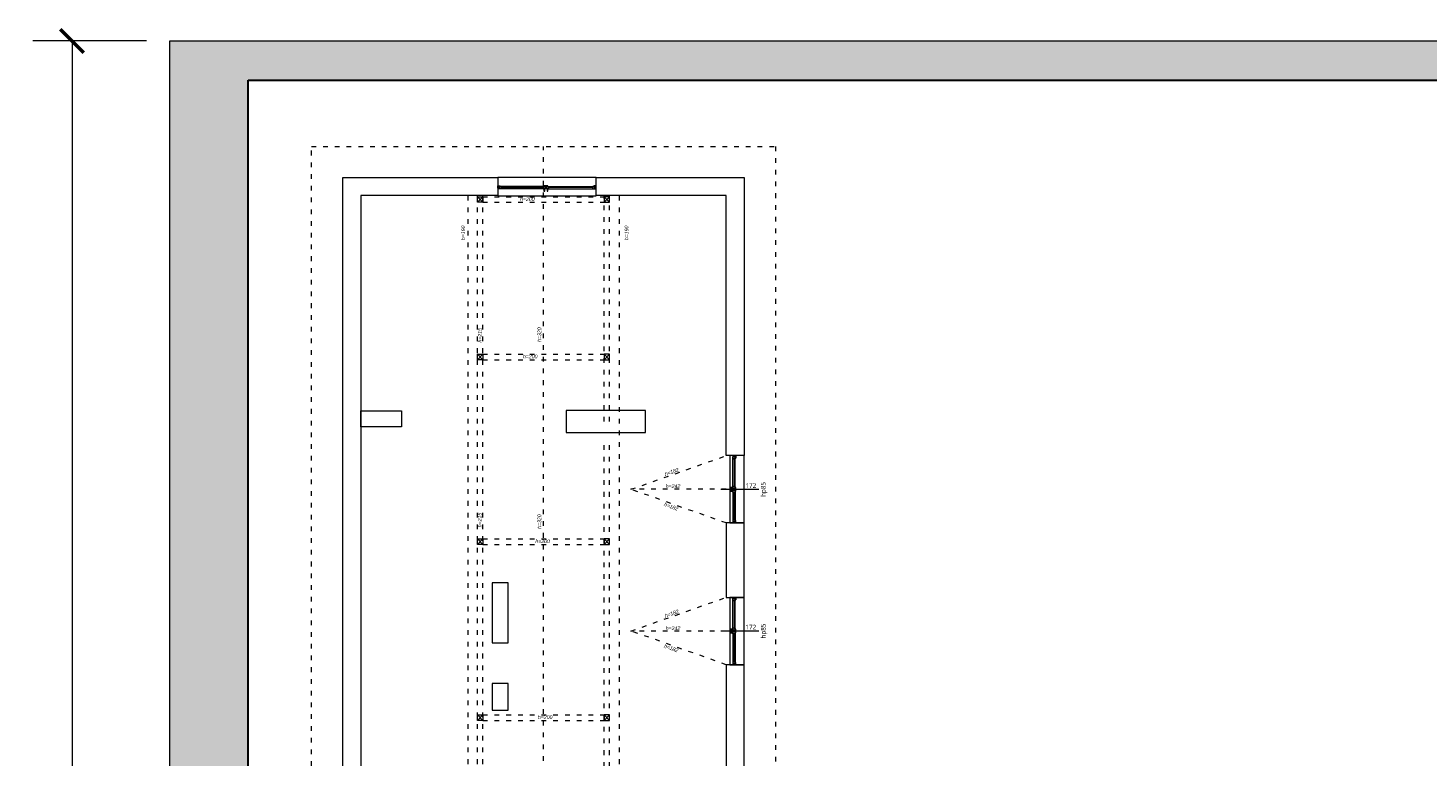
# Model space of a CAD drawing. Header units: millimetres. Extents: x 80301 to 146489, y -78581 to -28273.
# Tile 83 of 135: x 121912 to 125489, y -64165 to -62303. Entities that reach past the tile are written whole.
import ezdxf
from ezdxf.enums import TextEntityAlignment as Align

# ---------------------------------------------------------------- set-up
doc = ezdxf.new("R2010")
doc.units = ezdxf.units.MM
doc.linetypes.add('ACAD_ISO03W100', pattern=[30, 12, -18])
doc.layers.get('0').update_dxf_attribs({"lineweight": 0})
for name, color, linetype, lineweight in [('A-opisram.ART', 250, 'Continuous', 0), ('konstrukcja istn..KF', 252, 'Continuous', 15), ('opis..KF', 250, 'Continuous', 15), ('stolarka_arch', 250, 'Continuous', 5), ('ściany ist..KF', 61, 'Continuous', 5)]:
    doc.layers.add(name, color=color, linetype=linetype, lineweight=lineweight)
doc.layers.add('A-pomocram.ART', color=254, linetype='Continuous', lineweight=0, plot=False)
doc.layers.add('A-wymram.ART', color=10, linetype='Continuous', lineweight=5, plot=False)
doc.layers.add('A-przekrycieram.ART', color=7, linetype='Continuous', lineweight=0, true_color=0xffffff)
doc.styles.add('ARCH', font='segoeuil.ttf')
doc.dimstyles.new('RAMKA', dxfattribs={"dimscale": 20, "dimtxt": 4, "dimasz": 3, "dimexe": 5, "dimexo": 3, "dimgap": 1, "dimtad": 1, "dimdec": 1, "dimlfac": 0.01, "dimtxsty": 'ARCH', "dimblk": 'ARCHTICK', "dimcen": 0, "dimclrd": 256, "dimclre": 256, "dimclrt": 256, "dimadec": 0, "dimazin": 0, "dimtfac": 1, "dimtdec": 1, "dimtofl": 0, "dimtmove": 1, "dimatfit": 3, "dimfxl": 10, "dimfxlon": 1, "dimlwd": 0, "dimlwe": 0, "dimarcsym": 0})

# ---------------------------------------------------------------- blocks, each defined once
blk = doc.blocks.new('_ArchTick')
at = {"color": 0, "linetype": 'ByBlock', "const_width": 0.15}
blk.add_lwpolyline([(-0.5, -0.5), (0.5, 0.5)], dxfattribs=at)
blk = doc.blocks.new('*D1238')
at = {"layer": 'A-wymram.ART', "linetype": 'Continuous', "lineweight": 0, "transparency": 16777216}
for p, q in [((-60, 4200), (-350, 4200)), ((-250, 4200), (-250, 0)), ((-60, 0), (-350, 0))]:
    blk.add_line(p, q, dxfattribs=at)
at = {"layer": 'Defpoints', "color": 0, "transparency": 16777216}
for p in [(0, 4200), (0, 0), (-250, 0)]:
    blk.add_point(p, dxfattribs=at)
at = {"layer": 'A-wymram.ART', "lineweight": 0, "transparency": 16777216, "xscale": 60, "yscale": 60, "zscale": 60}
for p, rotation in [((-250, 4200), 90), ((-250, 0), 270)]:
    blk.add_blockref('_ArchTick', p, dxfattribs=dict(at, rotation=rotation))
at = {"layer": 'A-wymram.ART', "transparency": 16777216, "insert": (-310.7, 2100), "char_height": 80, "attachment_point": 5, "rotation": 90, "style": 'ARCH'}
blk.add_mtext('42', dxfattribs=at)
blk = doc.blocks.new('*U659')
at = {"layer": 'stolarka_arch', "lineweight": 0}
blk.add_lwpolyline([(0, 0), (172, 0), (172, -36.6), (0, -36.6)], close=True, dxfattribs=at)
at = {"layer": 'stolarka_arch'}
for points in [[(0, -22), (6, -22), (6, -23), (3, -23), (3, -28), (0, -28)], [(3, -23), (8, -23), (8, -29), (2, -29), (2, -28), (3, -28)], [(8, -26), (79, -26), (79, -23), (8, -23)], [(8, -26), (79, -26), (79, -29), (8, -29)], [(84, -23), (79, -23), (79, -29), (85, -29), (85, -28), (84, -28)], [(84, -30), (80, -30), (80, -29), (84, -29)], [(81, -22), (91, -22), (91, -23), (88, -23), (88, -28), (84, -28), (84, -23), (81, -23)], [(83, -35), (81, -35), (81, -30), (83, -30)], [(88, -23), (93, -23), (93, -29), (87, -29), (87, -28), (88, -28)], [(92, -30), (88, -30), (88, -29), (92, -29)], [(91, -35), (89, -35), (89, -30), (91, -30)], [(164, -26), (93, -26), (93, -23), (164, -23)], [(164, -26), (93, -26), (93, -29), (164, -29)], [(169, -23), (164, -23), (164, -29), (170, -29), (170, -28), (169, -28)], [(172, -22), (166, -22), (166, -23), (169, -23), (169, -28), (172, -28)]]:
    blk.add_lwpolyline(points, close=True, dxfattribs=at)
blk = doc.blocks.new('*U657')
at = {"layer": 'stolarka_arch', "lineweight": 0}
blk.add_lwpolyline([(0, 0), (172, 0), (172, -36.6), (0, -36.6)], close=True, dxfattribs=at)
at = {"layer": 'stolarka_arch'}
for points in [[(0, -22), (6, -22), (6, -23), (3, -23), (3, -28), (0, -28)], [(3, -23), (8, -23), (8, -29), (2, -29), (2, -28), (3, -28)], [(8, -26), (79, -26), (79, -23), (8, -23)], [(8, -26), (79, -26), (79, -29), (8, -29)], [(84, -23), (79, -23), (79, -29), (85, -29), (85, -28), (84, -28)], [(84, -30), (80, -30), (80, -29), (84, -29)], [(81, -22), (91, -22), (91, -23), (88, -23), (88, -28), (84, -28), (84, -23), (81, -23)], [(83, -35), (81, -35), (81, -30), (83, -30)], [(88, -23), (93, -23), (93, -29), (87, -29), (87, -28), (88, -28)], [(92, -30), (88, -30), (88, -29), (92, -29)], [(91, -35), (89, -35), (89, -30), (91, -30)], [(164, -26), (93, -26), (93, -23), (164, -23)], [(164, -26), (93, -26), (93, -29), (164, -29)], [(169, -23), (164, -23), (164, -29), (170, -29), (170, -28), (169, -28)], [(172, -22), (166, -22), (166, -23), (169, -23), (169, -28), (172, -28)]]:
    blk.add_lwpolyline(points, close=True, dxfattribs=at)
blk = doc.blocks.new('*U653')
at = {"layer": 'stolarka_arch', "lineweight": 0}
blk.add_lwpolyline([(0, 0), (251, 0), (251, -46.8), (0, -46.8)], close=True, dxfattribs=at)
at = {"layer": 'stolarka_arch'}
for points in [[(0, -22), (6, -22), (6, -23), (3, -23), (3, -28), (0, -28)], [(3, -23), (8, -23), (8, -29), (2, -29), (2, -28), (3, -28)], [(8, -26), (121.3, -26), (121.3, -23), (8, -23)], [(8, -26), (121.3, -26), (121.3, -29), (8, -29)], [(126.3, -23), (121.3, -23), (121.3, -29), (127.3, -29), (127.3, -28), (126.3, -28)], [(126.3, -30), (122.3, -30), (122.3, -29), (126.3, -29)], [(123.3, -22), (133.3, -22), (133.3, -23), (130.3, -23), (130.3, -28), (126.3, -28), (126.3, -23), (123.3, -23)], [(125.3, -35), (123.3, -35), (123.3, -30), (125.3, -30)], [(130.3, -23), (135.3, -23), (135.3, -29), (129.3, -29), (129.3, -28), (130.3, -28)], [(134.3, -30), (130.3, -30), (130.3, -29), (134.3, -29)], [(133.3, -35), (131.3, -35), (131.3, -30), (133.3, -30)], [(243, -26), (135.3, -26), (135.3, -23), (243, -23)], [(243, -26), (135.3, -26), (135.3, -29), (243, -29)], [(248, -23), (243, -23), (243, -29), (249, -29), (249, -28), (248, -28)], [(251, -22), (245, -22), (245, -23), (248, -23), (248, -28), (251, -28)]]:
    blk.add_lwpolyline(points, close=True, dxfattribs=at)
blk = doc.blocks.new('*U607')
at = {"layer": 'opis..KF'}
blk.add_line((20, 0), (-77, 0), dxfattribs=at)
at = {"layer": 'opis..KF', "style": 'ARCH', "flags": 12}
for tag, p in [('150', (0, 10)), ('120', (0, -10))]:
    blk.add_attdef(tag, text='', height=12, dxfattribs=at).set_placement(p, align=Align.MIDDLE_CENTER)
blk.add_attdef('hp', text='', height=12, rotation=90, dxfattribs=at).set_placement((31.7, 0), align=Align.MIDDLE_CENTER)
blk = doc.blocks.new('*U608')
at = {"layer": 'opis..KF'}
blk.add_line((20, 0), (-77, 0), dxfattribs=at)
at = {"layer": 'opis..KF', "style": 'ARCH', "flags": 12}
for tag, p in [('150', (0, 10)), ('120', (0, -10))]:
    blk.add_attdef(tag, text='', height=12, dxfattribs=at).set_placement(p, align=Align.MIDDLE_CENTER)
blk.add_attdef('hp', text='', height=12, rotation=90, dxfattribs=at).set_placement((31.7, 0), align=Align.MIDDLE_CENTER)
blk = doc.blocks.new('*U1234')
at = {"layer": 'A-przekrycieram.ART'}
h = blk.add_hatch(color=256, dxfattribs=at)
h.dxf.hatch_style = 1
h.paths.add_polyline_path([(0, 4200), (8500, 4200), (8500, 0), (0, 0)])
h.paths.add_polyline_path([(200, 4100), (8400, 4100), (8400, 100), (200, 100)], flags=16)
at = {"layer": 'A-opisram.ART', "lineweight": 30}
blk.add_lwpolyline([(200, 4100), (8400, 4100), (8400, 100), (200, 100)], close=True, dxfattribs=at)
at = {"layer": 'A-pomocram.ART'}
blk.add_lwpolyline([(0, 4200), (8500, 4200), (8500, 0), (0, 0)], close=True, dxfattribs=at)
at = {"layer": 'A-wymram.ART'}
dim = blk.add_linear_dim(base=(-250, 0), p1=(0, 4200), p2=(0, 0), angle=90, dimstyle='RAMKA', dxfattribs=at)
dim.commit()
dim.dimension.update_dxf_attribs({"geometry": '*D1238', "text_midpoint": (-310.67, 2100)})

msp = doc.modelspace()

# ---------------------------------------------------------------- linework, layer by layer
at = {"linetype": 'ACAD_ISO03W100'}
for p, q in [((123228.99, -64804.76), (123228.99, -62604.99)), ((123059.99, -65653.02), (123059.99, -62730.99)), ((123073.99, -65653.02), (123073.99, -62730.99)), ((123073.99, -62733.99), (123383.99, -62733.99)), ((123383.99, -63308.23), (123383.99, -62730.99)), ((123397.99, -63308.23), (123397.99, -62730.99)), ((123073.99, -62747.99), (123383.99, -62747.99)), ((123073.99, -63135.99), (123383.99, -63135.99)), ((123073.99, -63149.99), (123383.99, -63149.99)), ((123383.99, -64309.99), (123383.99, -63364.23)), ((123397.99, -64309.99), (123397.99, -63364.23)), ((123452.45, -63481.23), (123695.96, -63395.23)), ((123695.96, -63567.23), (123452.45, -63481.23)), ((123695.96, -63481.23), (123452.45, -63481.23)), ((123073.99, -63607.99), (123383.99, -63607.99)), ((123073.99, -63621.99), (123383.99, -63621.99)), ((123452.45, -63843.23), (123695.96, -63757.23)), ((123695.96, -63929.23), (123452.45, -63843.23)), ((123695.96, -63843.23), (123452.45, -63843.23)), ((123073.99, -64057.48), (123383.99, -64057.48)), ((123073.99, -64071.48), (123383.99, -64071.48))]:
    msp.add_line(p, q, dxfattribs=at)
for points in [[(124497.43, -66198.99), (122868.44, -66199.05), (122636.02, -65948.78), (122636.02, -65414.99), (122716.02, -65414.99), (122716.02, -64997.99), (122636.02, -64997.99), (122636.02, -62604.99), (123822.02, -62604.99), (123822.02, -64213.99), (127084.9, -64213.99), (127084.9, -62604.99)], [(123822.02, -62604.99), (123822.02, -64213.99), (127084.9, -64213.99), (127084.9, -62684.99)], [(123036.04, -62730.99), (123036.02, -65764.29)], [(123421.96, -62730.99), (123421.96, -64309.99)]]:
    msp.add_lwpolyline(points, dxfattribs=at)
at = {"layer": 'konstrukcja istn..KF'}
for p, q in [((123059.99, -62733.99), (123073.99, -62747.99)), ((123059.99, -62747.99), (123073.99, -62733.99)), ((123397.99, -62733.99), (123383.99, -62747.99)), ((123397.99, -62747.99), (123383.99, -62733.99)), ((123059.99, -63135.99), (123073.99, -63149.99)), ((123059.99, -63149.99), (123073.99, -63135.99)), ((123397.99, -63135.99), (123383.99, -63149.99)), ((123397.99, -63149.99), (123383.99, -63135.99)), ((123059.99, -63607.99), (123073.99, -63621.99)), ((123059.99, -63621.99), (123073.99, -63607.99)), ((123397.99, -63607.99), (123383.99, -63621.99)), ((123397.99, -63621.99), (123383.99, -63607.99)), ((123059.99, -64057.48), (123073.99, -64071.48)), ((123059.99, -64071.48), (123073.99, -64057.48)), ((123397.99, -64057.48), (123383.99, -64071.48)), ((123397.99, -64071.48), (123383.99, -64057.48))]:
    msp.add_line(p, q, dxfattribs=at)
at = {"layer": 'konstrukcja istn..KF', "color": 18, "true_color": 0x000000}
for points in [[(123059.99, -62733.99), (123073.99, -62733.99), (123073.99, -62747.99), (123059.99, -62747.99), (123059.99, -62733.99)], [(123397.99, -62733.99), (123383.99, -62733.99), (123383.99, -62747.99), (123397.99, -62747.99), (123397.99, -62733.99)], [(123059.99, -63135.99), (123073.99, -63135.99), (123073.99, -63149.99), (123059.99, -63149.99), (123059.99, -63135.99)], [(123397.99, -63135.99), (123383.99, -63135.99), (123383.99, -63149.99), (123397.99, -63149.99), (123397.99, -63135.99)], [(123059.99, -63607.99), (123073.99, -63607.99), (123073.99, -63621.99), (123059.99, -63621.99), (123059.99, -63607.99)], [(123397.99, -63607.99), (123383.99, -63607.99), (123383.99, -63621.99), (123397.99, -63621.99), (123397.99, -63607.99)], [(123059.99, -64057.48), (123073.99, -64057.48), (123073.99, -64071.48), (123059.99, -64071.48), (123059.99, -64057.48)], [(123397.99, -64057.48), (123383.99, -64057.48), (123383.99, -64071.48), (123397.99, -64071.48), (123397.99, -64057.48)]]:
    msp.add_lwpolyline(points, dxfattribs=at)
at = {"layer": 'ściany ist..KF', "linetype": 'ByBlock'}
for points in [[(122716.02, -64242.99), (122716.02, -62684.99), (123112.42, -62684.99), (123112.42, -62730.99), (122762.02, -62730.99), (122762.02, -64242.99), (122716.02, -64242.99)], [(123363.42, -62730.99), (123363.42, -62684.99), (123742.02, -62684.99), (123742.02, -63395.23), (123695.96, -63395.23), (123695.96, -62730.99), (123363.42, -62730.99)], [(122762.02, -63280.99), (122866.02, -63280.99), (122866.02, -63321.99), (122762.02, -63321.99), (122762.02, -63280.99)], [(123489.56, -63279.97), (123286.56, -63279.97), (123286.56, -63335.97), (123489.56, -63335.97), (123489.56, -63279.97)], [(123097.86, -63720.25), (123097.86, -63873.25), (123138.86, -63873.25), (123138.86, -63720.23), (123097.86, -63720.23)], [(123742.02, -63929.23), (123696.02, -63929.23), (123696.02, -64309.99), (123167.96, -64309.99), (123167.96, -64349.99), (123209.96, -64349.99), (123209.96, -64930.99), (123691.86, -64930.99), (123691.86, -64915.99), (123239.86, -64915.99), (123239.86, -64339.99), (123907.86, -64339.99), (123907.86, -64915.99), (123840.86, -64915.99), (123840.86, -64930.99), (123937.86, -64930.99), (123937.86, -64339.99), (124088.19, -64339.99), (124088.19, -64339.99), (124088.19, -64293.99), (123742.02, -64293.99), (123742.02, -63929.23)], [(123097.86, -63977.25), (123097.86, -64045.25), (123138.86, -64045.25), (123138.86, -63977.23), (123097.86, -63977.25)]]:
    msp.add_lwpolyline(points, dxfattribs=at)
msp.add_lwpolyline([(123696.02, -63757.23), (123742.02, -63757.23), (123742.02, -63567.23), (123696.02, -63567.23)], close=True, dxfattribs=at)

# ---------------------------------------------------------------- block references
msp.add_blockref('*U1234', (122274.45, -66535.84))
ref = msp.add_blockref('*U607', (123758.75, -63481.64))
ref.add_attrib('150', '172', dxfattribs={"layer": 'opis..KF', "height": 12, "style": 'ARCH'}).set_placement((123758.75, -63471.64), align=Align.MIDDLE_CENTER)
ref.add_attrib('hp', 'hp85', dxfattribs={"layer": 'opis..KF', "height": 12, "rotation": 90, "style": 'ARCH'}).set_placement((123790.5, -63481.64), align=Align.MIDDLE_CENTER)
ref = msp.add_blockref('*U608', (123758.75, -63843.23))
ref.add_attrib('150', '172', dxfattribs={"layer": 'opis..KF', "height": 12, "style": 'ARCH'}).set_placement((123758.75, -63833.23), align=Align.MIDDLE_CENTER)
ref.add_attrib('hp', 'hp85', dxfattribs={"layer": 'opis..KF', "height": 12, "rotation": 90, "style": 'ARCH'}).set_placement((123790.5, -63843.23), align=Align.MIDDLE_CENTER)
at = {"layer": 'stolarka_arch', "xscale": -1}
msp.add_blockref('*U653', (123363.42, -62684.22), dxfattribs=at)
at = {"layer": 'stolarka_arch', "xscale": -1, "rotation": 270}
for name, p in [('*U659', (123742.02, -63567.23)), ('*U657', (123742.02, -63929.23))]:
    msp.add_blockref(name, p, dxfattribs=at)

# ---------------------------------------------------------------- texts
at = {"layer": 'opis..KF', "char_height": 9.6, "attachment_point": 5, "style": 'ARCH'}
for s, insert in [('{\\fCentury Gothic|b0|i1|c238|p34;h=200}', (123187.71, -62739.89)), ('{\\fCentury Gothic|b0|i1|c238|p34;h=200}', (123194.97, -63141.89)), ('{\\fCentury Gothic|b0|i1|c238|p34;h=242}', (123559.95, -63473.12)), ('{\\fCentury Gothic|b0|i1|c238|p34;h=200}', (123226.8, -63613.89)), ('{\\fCentury Gothic|b0|i1|c238|p34;h=242}', (123559.95, -63836.03)), ('{\\fCentury Gothic|b0|i1|c238|p34;h=200}', (123233.22, -64063.37))]:
    msp.add_mtext_dynamic_manual_height_columns(s, width=156.7001, gutter_width=70, heights=[0], dxfattribs=dict(at, insert=insert))
for s, insert, rotation in [('{\\fCentury Gothic|b0|i1|c238|p34;h=190}', (123023.69, -62826.1), 90), ('{\\fCentury Gothic|b0|i1|c238|p34;h=190}', (123441.08, -62826.1), 90), ('{\\fCentury Gothic|b0|i1|c238|p34;h=215}', (123066.28, -63087.61), 90), ('{\\fCentury Gothic|b0|i1|c238|p34;h=320}', (123218.52, -63086.03), 90), ('{\\fCentury Gothic|b0|i1|c238|p34;h=182}', (123556.51, -63436.68), 19.45139), ('{\\fCentury Gothic|b0|i1|c238|p34;h=182}', (123555.1, -63525.27), 340.50075), ('{\\fCentury Gothic|b0|i1|c238|p34;h=215}', (123066.28, -63559.61), 90), ('{\\fCentury Gothic|b0|i1|c238|p34;h=320}', (123218.52, -63563.63), 90), ('{\\fCentury Gothic|b0|i1|c238|p34;h=182}', (123556.51, -63798.68), 19.45139), ('{\\fCentury Gothic|b0|i1|c238|p34;h=182}', (123555.1, -63887.27), 340.50075)]:
    msp.add_mtext_dynamic_manual_height_columns(s, width=156.7001, gutter_width=70, heights=[0], dxfattribs=dict(at, insert=insert, rotation=rotation))

doc.saveas('drawing.dxf')
